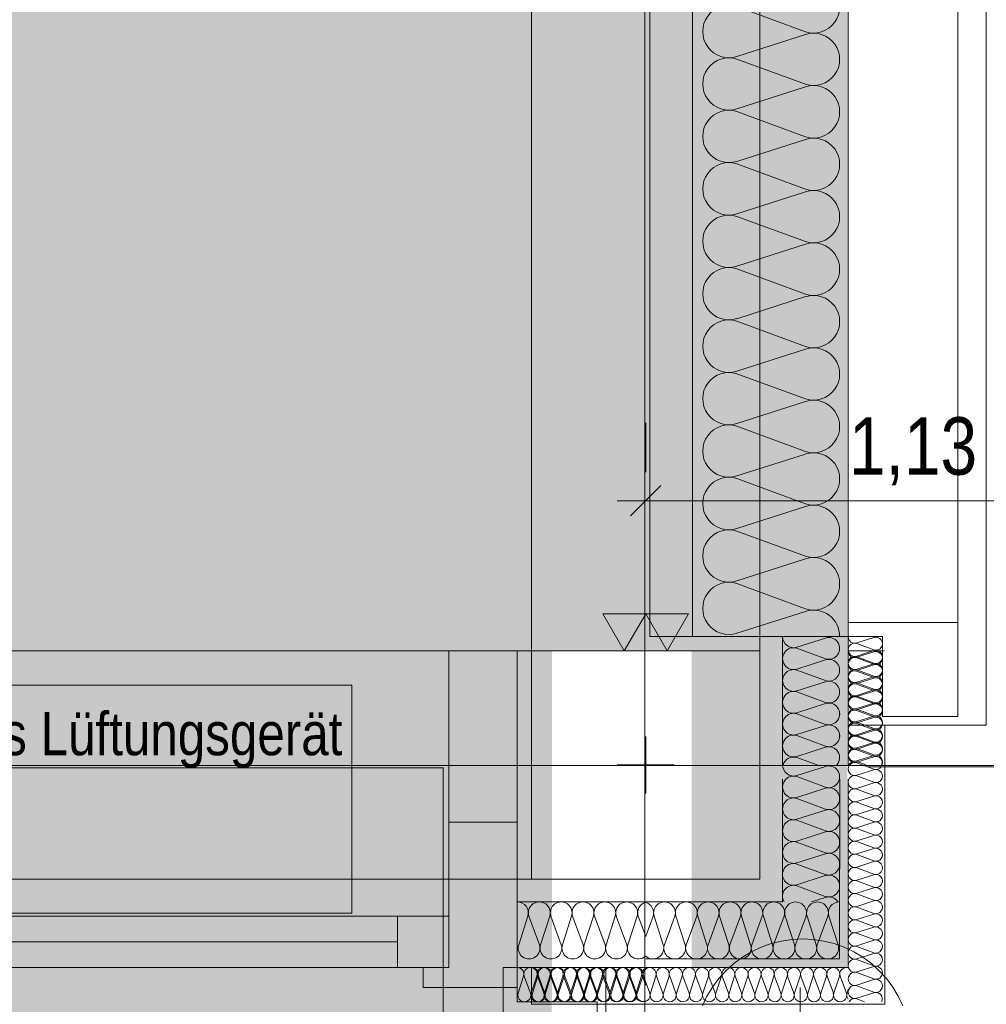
# Model space of a CAD drawing. Extents: x -620 to 300, y 62 to 1112.
# Tile 5 of 88: x -478 to -444, y 376 to 411. Entities that reach past the tile are written whole.
import ezdxf
from ezdxf.lldxf.tags import DXFTag

# ---------------------------------------------------------------- set-up
doc = ezdxf.new("R2010")
doc.units = 0
doc.layers.get('0').update_dxf_attribs({"lineweight": 13})
for name, color, linetype, lineweight, true_color in [('30 -33 Aussenwände- 3 Aussenstützen', 7, 'Continuous', 50, 0x0000dd), ('30 -33 Aussenwände- 7 Fassade_ Elemente', 7, 'Continuous', 9, 0x00aacc), ('30 -35 Decken- 1 Konstruktion-Träger- Stahlbeton', 7, 'grob-A06G9RP38I', 13, 0x33aa00), ('70 -72 Beschriftung- 1 Beschriftung allgemein', 7, 'Continuous', 9, 0xff6633), ('70 -72 Beschriftung- 2 Beschriftung Bauteile', 7, 'Continuous', 9, 0x9999ff), ('70 -76 Bemaßung- 2 Allgemein', 9, 'Continuous', 5, 0x808080), ('iwb_Layout BA_Markierung', 7, 'Continuous', 9, 0xbadcdc), ('iwb_Schraffur_F90_feuerbestaendig', 1, 'Continuous', 13, 0xff0000), ('iwb_Schraffur_Unterzug', 7, 'Continuous', 5, 0xffffcc)]:
    doc.layers.add(name, color=color, linetype=linetype, lineweight=lineweight, true_color=true_color)
doc.layers.add('60- 61 allgemeine Ausstattung- 4 Terrassen', color=7, linetype='Continuous', lineweight=9)
doc.layers.add('70 -71 Achsen- 1 Gebäudeachsen', color=7, linetype='STRICHPUNKT2-A06G9RP48I', lineweight=18)
doc.styles.get("Standard").update_dxf_attribs({"font": 'ARIALN.TTF'})
tags = doc.linetypes.add('grob-A06G9RP38I', pattern=[14, 3, -8, 3]).pattern_tags.tags
tags[8:9] = [DXFTag(74, 4), DXFTag(75, 0), DXFTag(340, '0'), DXFTag(46, 0.0), DXFTag(50, 0.0), DXFTag(44, 0.0), DXFTag(45, 0.0)]
tags[6:7] = [DXFTag(74, 4), DXFTag(75, 0), DXFTag(340, '0'), DXFTag(46, 0.0), DXFTag(50, 0.0), DXFTag(44, 0.0), DXFTag(45, 0.0)]
tags[4:5] = [DXFTag(74, 4), DXFTag(75, 0), DXFTag(340, '0'), DXFTag(46, 0.0), DXFTag(50, 0.0), DXFTag(44, 0.0), DXFTag(45, 0.0)]
tags = doc.linetypes.add('STRICHPUNKT2-A06G9RP48I', pattern=[12.7, 6.35, -3.175, 0, -3.175]).pattern_tags.tags
tags[10:11] = [DXFTag(74, 4), DXFTag(75, 0), DXFTag(340, '0'), DXFTag(46, 0.0), DXFTag(50, 0.0), DXFTag(44, 0.0), DXFTag(45, 0.0)]
tags[8:9] = [DXFTag(74, 4), DXFTag(75, 0), DXFTag(340, '0'), DXFTag(46, 0.0), DXFTag(50, 0.0), DXFTag(44, 0.0), DXFTag(45, 0.0)]
tags[6:7] = [DXFTag(74, 4), DXFTag(75, 0), DXFTag(340, '0'), DXFTag(46, 0.0), DXFTag(50, 0.0), DXFTag(44, 0.0), DXFTag(45, 0.0)]
tags[4:5] = [DXFTag(74, 4), DXFTag(75, 0), DXFTag(340, '0'), DXFTag(46, 0.0), DXFTag(50, 0.0), DXFTag(44, 0.0), DXFTag(45, 0.0)]

# ---------------------------------------------------------------- blocks, each defined once
blk = doc.blocks.new('Polygon-A06G9ROV8I')
at = {"color": 0, "linetype": 'ByBlock', "lineweight": -2, "ltscale": 0.13}
blk.add_solid([(-459.485, 86.607), (-538.631, 86.396), (-459.318, 1083.814), (-538.631, 1083.814)], dxfattribs=at)
blk = doc.blocks.new('Referenz-A06G9RP68I')
at = {"layer": '30 -33 Aussenwände- 3 Aussenstützen', "color": 0, "linetype": 'Continuous', "lineweight": -2, "ltscale": 0.13}
for p, q in [((-452.147, 388.634), (-460.147, 388.634)), ((-460.147, 388.634), (-460.147, 380.634)), ((-452.147, 380.634), (-452.147, 388.634)), ((-460.147, 380.634), (-452.147, 380.634))]:
    blk.add_line(p, q, dxfattribs=at)
at = {"layer": '30 -33 Aussenwände- 3 Aussenstützen', "color": 0, "lineweight": -2}
for p, q in [((-456.147, 385.634), (-456.147, 383.634)), ((-457.147, 384.634), (-455.147, 384.634))]:
    blk.add_line(p, q, dxfattribs=at)
at = {"layer": '30 -33 Aussenwände- 7 Fassade_ Elemente', "color": 0, "linetype": 'Continuous', "lineweight": -2, "ltscale": 0.13}
for p, q in [((-449.047, 549.634), (-449.047, 384.634)), ((-444.207, 386.034), (-444.207, 548.234)), ((-456.007, 545.134), (-456.007, 389.134)), ((-454.507, 389.134), (-454.507, 545.134)), ((-449.047, 389.634), (-449.047, 544.634)), ((-445.207, 544.634), (-445.207, 389.634)), ((-452.947, 411.222), (-450.547, 410.335)), ((-450.547, 410.245), (-452.947, 409.474)), ((-452.947, 409.384), (-450.547, 408.497)), ((-450.547, 408.407), (-452.947, 407.635)), ((-452.947, 407.545), (-450.547, 406.658)), ((-450.547, 406.568), (-452.947, 405.797)), ((-452.947, 405.707), (-450.547, 404.82)), ((-450.547, 404.73), (-452.947, 403.958)), ((-452.947, 403.868), (-450.547, 402.981)), ((-450.547, 402.891), (-452.947, 402.12)), ((-452.947, 402.03), (-450.547, 401.143)), ((-450.547, 401.053), (-452.947, 400.281)), ((-452.947, 400.191), (-450.547, 399.304)), ((-450.547, 399.214), (-452.947, 398.443)), ((-452.947, 398.353), (-450.547, 397.466)), ((-450.547, 397.376), (-452.947, 396.604)), ((-452.947, 396.514), (-450.547, 395.627)), ((-450.547, 395.537), (-452.947, 394.766)), ((-452.947, 394.676), (-450.547, 393.788)), ((-450.547, 393.698), (-452.947, 392.927)), ((-452.947, 392.837), (-450.547, 391.95)), ((-450.547, 391.86), (-452.947, 391.089)), ((-452.947, 390.999), (-450.547, 390.111)), ((-450.547, 390.021), (-452.947, 389.25)), ((-445.207, 389.634), (-449.047, 389.634)), ((-449.047, 389.634), (-449.047, 389.134)), ((-445.207, 386.334), (-445.207, 389.634)), ((-456.007, 389.134), (-449.047, 389.134)), ((-451.347, 389.134), (-454.507, 389.134)), ((-449.047, 389.134), (-451.347, 389.134)), ((-451.347, 384.634), (-451.347, 389.134)), ((-450.847, 388.765), (-449.847, 389.086)), ((-449.047, 389.134), (-449.047, 386.034)), ((-449.047, 384.634), (-449.047, 389.134)), ((-449.047, 389.134), (-447.847, 389.134)), ((-448.747, 388.913), (-448.147, 389.105)), ((-447.847, 389.134), (-447.847, 386.334)), ((-449.847, 388.358), (-450.847, 388.727)), ((-448.147, 388.668), (-448.747, 388.89)), ((-539.606, 388.634), (-460.647, 388.634)), ((-463.047, 388.634), (-460.647, 388.634)), ((-463.047, 382.634), (-463.047, 388.634)), ((-460.647, 388.634), (-460.647, 377.534)), ((-460.647, 388.634), (-460.647, 382.634)), ((-449.05, 388.631), (-447.77, 388.631)), ((-448.75, 388.409), (-448.15, 388.602)), ((-448.15, 388.165), (-448.75, 388.387)), ((-448.747, 388.453), (-448.147, 388.645)), ((-448.147, 388.208), (-448.747, 388.43)), ((-450.847, 387.999), (-449.847, 388.32)), ((-448.75, 387.95), (-448.15, 388.143)), ((-448.748, 387.993), (-448.147, 388.186)), ((-449.847, 387.592), (-450.847, 387.961)), ((-448.15, 387.705), (-448.75, 387.927)), ((-448.75, 387.49), (-448.15, 387.683)), ((-448.148, 387.748), (-448.748, 387.971)), ((-448.748, 387.534), (-448.148, 387.726)), ((-450.847, 387.233), (-449.847, 387.554)), ((-448.15, 387.246), (-448.75, 387.468)), ((-448.148, 387.289), (-448.748, 387.511)), ((-449.847, 386.825), (-450.847, 387.195)), ((-448.75, 387.03), (-448.15, 387.223)), ((-448.15, 386.786), (-448.75, 387.008)), ((-448.748, 387.074), (-448.148, 387.266)), ((-448.148, 386.829), (-448.748, 387.051)), ((-450.847, 386.467), (-449.847, 386.788)), ((-448.75, 386.571), (-448.15, 386.764)), ((-448.749, 386.614), (-448.149, 386.807)), ((-449.847, 386.059), (-450.847, 386.429)), ((-448.15, 386.326), (-448.75, 386.548)), ((-448.75, 386.111), (-448.15, 386.304)), ((-448.149, 386.37), (-448.749, 386.592)), ((-448.749, 386.155), (-448.149, 386.347)), ((-447.847, 386.334), (-445.207, 386.334)), ((-450.847, 385.701), (-449.847, 386.022)), ((-449.047, 386.034), (-444.207, 386.034)), ((-448.15, 385.867), (-448.75, 386.089)), ((-448.149, 385.91), (-448.749, 386.132)), ((-447.767, 386.034), (-447.767, 376.254)), ((-456.147, 383.634), (-456.147, 385.634)), ((-449.847, 385.293), (-450.847, 385.663)), ((-448.75, 385.652), (-448.15, 385.844)), ((-448.15, 385.407), (-448.75, 385.629)), ((-448.749, 385.695), (-448.149, 385.887)), ((-448.15, 385.45), (-448.749, 385.673)), ((-450.847, 384.934), (-449.847, 385.256)), ((-448.75, 385.235), (-448.15, 385.428)), ((-448.75, 385.192), (-448.15, 385.385)), ((-450.847, 384.897), (-450.137, 384.634)), ((-448.15, 384.991), (-448.75, 385.213)), ((-448.15, 384.948), (-448.75, 385.169)), ((-448.75, 384.776), (-448.15, 384.968)), ((-448.75, 384.732), (-448.15, 384.925)), ((-455.147, 384.634), (-457.147, 384.634)), ((-450.847, 384.265), (-449.847, 384.586)), ((-448.75, 384.753), (-448.428, 384.634)), ((-448.15, 384.488), (-448.75, 384.71)), ((-449.847, 383.857), (-450.847, 384.228)), ((-448.75, 384.273), (-448.15, 384.465)), ((-448.15, 384.028), (-448.75, 384.25)), ((-451.347, 384.134), (-451.35, 379.834)), ((-449.347, 384.133), (-449.352, 377.834)), ((-449.047, 384.133), (-449.052, 377.534)), ((-448.75, 383.813), (-448.15, 384.006)), ((-450.848, 383.499), (-449.847, 383.82)), ((-448.15, 383.569), (-448.75, 383.79)), ((-448.75, 383.353), (-448.15, 383.546)), ((-449.848, 383.091), (-450.848, 383.462)), ((-448.15, 383.109), (-448.75, 383.331)), ((-450.848, 382.733), (-449.848, 383.054)), ((-448.75, 382.894), (-448.15, 383.087)), ((-448.15, 382.649), (-448.75, 382.871)), ((-463.047, 382.634), (-460.647, 382.634)), ((-463.047, 382.634), (-460.647, 382.634)), ((-463.047, 377.534), (-463.047, 382.634)), ((-463.047, 377.534), (-463.047, 382.634)), ((-460.647, 382.634), (-460.647, 376.834)), ((-460.647, 382.634), (-460.647, 376.834)), ((-449.848, 382.325), (-450.848, 382.696)), ((-448.75, 382.434), (-448.15, 382.627)), ((-450.849, 381.967), (-449.848, 382.288)), ((-448.15, 382.19), (-448.75, 382.412)), ((-448.75, 381.974), (-448.15, 382.167)), ((-449.849, 381.559), (-450.849, 381.929)), ((-448.15, 381.73), (-448.75, 381.952)), ((-450.849, 381.201), (-449.849, 381.522)), ((-448.75, 381.515), (-448.15, 381.708)), ((-448.15, 381.271), (-448.75, 381.492)), ((-449.85, 380.793), (-450.849, 381.163)), ((-448.75, 381.055), (-448.15, 381.248)), ((-450.85, 380.435), (-449.85, 380.755)), ((-448.15, 380.811), (-448.75, 381.033)), ((-448.75, 380.596), (-448.15, 380.788)), ((-449.85, 380.027), (-450.85, 380.397)), ((-448.15, 380.351), (-448.75, 380.573)), ((-448.75, 380.136), (-448.15, 380.329)), ((-448.15, 379.892), (-448.75, 380.113)), ((-460.647, 379.834), (-456.147, 379.834)), ((-460.647, 377.534), (-460.647, 379.834)), ((-451.35, 379.834), (-456.147, 379.834)), ((-450.336, 379.834), (-449.85, 379.989)), ((-448.75, 379.676), (-448.15, 379.869)), ((-448.15, 379.432), (-448.75, 379.654)), ((-448.75, 379.217), (-448.15, 379.41)), ((-487.447, 379.334), (-463.047, 379.334)), ((-464.847, 379.334), (-463.047, 379.334)), ((-464.847, 377.534), (-464.847, 379.334)), ((-463.047, 379.334), (-463.047, 377.534)), ((-463.047, 379.334), (-463.047, 377.534)), ((-460.277, 379.334), (-460.599, 378.334)), ((-459.87, 378.334), (-460.24, 379.334)), ((-459.511, 379.334), (-459.833, 378.334)), ((-459.104, 378.334), (-459.474, 379.334)), ((-458.745, 379.334), (-459.067, 378.334)), ((-458.338, 378.334), (-458.708, 379.334)), ((-457.979, 379.334), (-458.301, 378.334)), ((-457.572, 378.334), (-457.942, 379.334)), ((-457.213, 379.334), (-457.535, 378.334)), ((-456.806, 378.334), (-457.176, 379.334)), ((-456.447, 379.334), (-456.769, 378.334)), ((-456.41, 379.334), (-456.147, 378.624)), ((-455.89, 379.334), (-456.147, 378.639)), ((-455.852, 379.334), (-455.531, 378.334)), ((-455.493, 378.334), (-455.124, 379.334)), ((-455.086, 379.334), (-454.765, 378.334)), ((-454.727, 378.334), (-454.358, 379.334)), ((-454.32, 379.334), (-453.999, 378.334)), ((-453.961, 378.334), (-453.592, 379.334)), ((-453.554, 379.334), (-453.233, 378.334)), ((-453.195, 378.334), (-452.826, 379.334)), ((-452.788, 379.334), (-452.467, 378.334)), ((-452.429, 378.334), (-452.06, 379.334)), ((-452.022, 379.334), (-451.701, 378.334)), ((-451.663, 378.334), (-451.294, 379.334)), ((-451.256, 379.334), (-450.935, 378.334)), ((-450.897, 378.334), (-450.527, 379.334)), ((-450.49, 379.334), (-450.169, 378.334)), ((-450.131, 378.334), (-449.761, 379.334)), ((-449.724, 379.334), (-449.403, 378.334)), ((-448.15, 378.972), (-448.75, 379.194)), ((-448.75, 378.757), (-448.15, 378.95)), ((-448.15, 378.513), (-448.75, 378.735)), ((-485.847, 378.434), (-464.847, 378.434)), ((-448.75, 378.297), (-448.15, 378.49)), ((-448.15, 378.053), (-448.75, 378.275)), ((-448.75, 377.838), (-448.15, 378.031)), ((-449.352, 377.834), (-456.147, 377.834)), ((-448.15, 377.593), (-448.75, 377.815)), ((-463.047, 377.534), (-487.447, 377.534)), ((-463.047, 377.534), (-464.847, 377.534)), ((-463.947, 377.534), (-463.047, 377.534)), ((-463.947, 376.834), (-463.947, 377.534)), ((-463.947, 377.534), (-463.047, 377.534)), ((-463.947, 376.834), (-463.947, 377.534)), ((-461.147, 373.694), (-461.147, 377.534)), ((-461.147, 377.534), (-460.647, 377.534)), ((-460.647, 377.534), (-457.547, 377.534)), ((-460.647, 377.534), (-460.647, 376.334)), ((-456.147, 377.534), (-460.647, 377.534)), ((-460.147, 376.254), (-460.147, 377.534)), ((-460.147, 376.254), (-460.147, 377.534)), ((-457.547, 377.534), (-457.547, 372.694)), ((-449.052, 377.534), (-456.147, 377.534)), ((-448.75, 377.378), (-448.15, 377.571)), ((-448.15, 377.134), (-448.75, 377.356)), ((-460.425, 377.234), (-460.618, 376.634)), ((-460.18, 376.634), (-460.403, 377.234)), ((-459.966, 377.235), (-460.158, 376.634)), ((-459.925, 377.234), (-460.118, 376.634)), ((-459.721, 376.635), (-459.943, 377.235)), ((-459.681, 376.634), (-459.903, 377.234)), ((-459.506, 377.235), (-459.698, 376.635)), ((-459.466, 377.234), (-459.658, 376.634)), ((-459.261, 376.635), (-459.483, 377.235)), ((-459.221, 376.634), (-459.443, 377.234)), ((-459.046, 377.235), (-459.239, 376.635)), ((-459.006, 377.234), (-459.199, 376.634)), ((-458.802, 376.635), (-459.024, 377.235)), ((-458.762, 376.634), (-458.984, 377.234)), ((-458.587, 377.236), (-458.779, 376.635)), ((-458.546, 377.234), (-458.739, 376.634)), ((-458.342, 376.636), (-458.564, 377.236)), ((-458.302, 376.634), (-458.524, 377.234)), ((-458.127, 377.236), (-458.319, 376.636)), ((-458.087, 377.234), (-458.28, 376.634)), ((-457.882, 376.636), (-458.105, 377.236)), ((-457.842, 376.634), (-458.064, 377.234)), ((-457.667, 377.236), (-457.86, 376.636)), ((-457.627, 377.234), (-457.82, 376.634)), ((-457.423, 376.637), (-457.645, 377.236)), ((-457.383, 376.634), (-457.605, 377.234)), ((-457.208, 377.237), (-457.4, 376.637)), ((-457.167, 377.234), (-457.36, 376.634)), ((-456.963, 376.637), (-457.185, 377.237)), ((-456.923, 376.634), (-457.145, 377.234)), ((-456.748, 377.237), (-456.941, 376.637)), ((-456.708, 377.234), (-456.901, 376.634)), ((-456.503, 376.637), (-456.726, 377.237)), ((-456.464, 376.634), (-456.685, 377.234)), ((-456.289, 377.237), (-456.481, 376.637)), ((-456.248, 377.234), (-456.441, 376.634)), ((-456.266, 377.237), (-456.147, 376.915)), ((-456.004, 376.634), (-456.226, 377.234)), ((-455.789, 377.234), (-455.981, 376.634)), ((-455.544, 376.634), (-455.766, 377.234)), ((-455.329, 377.234), (-455.522, 376.634)), ((-455.085, 376.634), (-455.306, 377.234)), ((-454.869, 377.234), (-455.062, 376.634)), ((-454.625, 376.634), (-454.847, 377.234)), ((-454.41, 377.234), (-454.603, 376.634)), ((-454.165, 376.634), (-454.387, 377.234)), ((-453.95, 377.234), (-454.143, 376.634)), ((-453.706, 376.634), (-453.928, 377.234)), ((-453.49, 377.234), (-453.683, 376.634)), ((-453.246, 376.634), (-453.468, 377.234)), ((-453.031, 377.234), (-453.224, 376.634)), ((-452.786, 376.634), (-453.008, 377.234)), ((-452.571, 377.234), (-452.764, 376.634)), ((-452.327, 376.634), (-452.549, 377.234)), ((-452.112, 377.234), (-452.304, 376.634)), ((-451.867, 376.634), (-452.089, 377.234)), ((-451.652, 377.234), (-451.845, 376.634)), ((-451.408, 376.634), (-451.629, 377.234)), ((-451.192, 377.234), (-451.385, 376.634)), ((-450.948, 376.634), (-451.17, 377.234)), ((-450.733, 377.234), (-450.925, 376.634)), ((-450.488, 376.634), (-450.71, 377.234)), ((-450.273, 377.234), (-450.466, 376.634)), ((-450.029, 376.634), (-450.25, 377.234)), ((-449.813, 377.234), (-450.006, 376.634)), ((-449.569, 376.634), (-449.791, 377.234)), ((-449.354, 377.234), (-449.547, 376.634)), ((-449.109, 376.634), (-449.331, 377.234)), ((-448.75, 376.919), (-448.15, 377.111)), ((-460.647, 376.834), (-463.947, 376.834)), ((-460.647, 376.834), (-463.947, 376.834)), ((-449.047, 376.758), (-449.087, 376.634)), ((-448.15, 376.674), (-448.75, 376.896)), ((-448.75, 376.459), (-448.15, 376.652)), ((-460.647, 376.334), (-457.847, 376.334)), ((-447.767, 376.254), (-460.147, 376.254)), ((-457.847, 376.334), (-457.847, 373.694)), ((-448.75, 376.436), (-448.474, 376.334))]:
    blk.add_line(p, q, dxfattribs=at)
at = {"layer": '30 -33 Aussenwände- 7 Fassade_ Elemente', "color": 0, "linetype": 'grob-A06G9RP38I', "lineweight": -2, "ltscale": 0.13}
for p, q in [((-508.447, 387.434), (-466.447, 387.434)), ((-466.447, 387.434), (-466.447, 379.434)), ((-466.447, 379.434), (-508.447, 379.434))]:
    blk.add_line(p, q, dxfattribs=at)
at = {"layer": '30 -33 Aussenwände- 7 Fassade_ Elemente', "color": 0, "lineweight": -2}
for p, q in [((-463.247, 384.534), (-487.447, 384.534)), ((-463.247, 379.334), (-463.247, 384.534)), ((-485.847, 379.334), (-464.847, 379.334)), ((-464.847, 379.334), (-464.847, 377.534)), ((-464.847, 379.334), (-463.247, 379.334)), ((-463.247, 379.334), (-463.247, 377.534)), ((-485.847, 378.434), (-464.847, 378.434)), ((-464.847, 377.534), (-485.847, 377.534)), ((-463.247, 377.534), (-464.847, 377.534)), ((-463.247, 377.534), (-463.247, 375.534))]:
    blk.add_line(p, q, dxfattribs=at)
at = {"layer": '30 -33 Aussenwände- 7 Fassade_ Elemente', "color": 0, "linetype": 'Continuous', "lineweight": -2, "ltscale": 0.13}
for centre, major_axis, end_param in [((-450.266, 411.209), (-0.282, -0.874), 3.764652), ((-453.229, 410.348), (0.282, 0.874), 3.765224), ((-450.266, 409.371), (-0.282, -0.874), 3.764652), ((-453.229, 408.51), (0.282, 0.874), 3.765224), ((-450.266, 407.532), (-0.282, -0.874), 3.764652), ((-453.229, 406.671), (0.282, 0.874), 3.765224), ((-450.266, 405.694), (-0.282, -0.874), 3.764652), ((-453.229, 404.833), (0.282, 0.874), 3.765224), ((-450.266, 403.855), (-0.282, -0.874), 3.764652), ((-453.229, 402.994), (0.282, 0.874), 3.765224), ((-450.266, 402.017), (-0.282, -0.874), 3.764652), ((-453.229, 401.156), (0.282, 0.874), 3.765224), ((-450.266, 400.178), (-0.282, -0.874), 3.764652), ((-453.229, 399.317), (0.282, 0.874), 3.765224), ((-450.266, 398.34), (-0.282, -0.874), 3.764652), ((-453.229, 397.478), (0.282, 0.874), 3.765224), ((-450.266, 396.501), (-0.282, -0.874), 3.764652), ((-453.229, 395.64), (0.282, 0.874), 3.765224), ((-450.266, 394.663), (-0.282, -0.874), 3.764652), ((-453.229, 393.801), (0.282, 0.874), 3.765224), ((-450.266, 392.824), (-0.282, -0.874), 3.764652), ((-453.229, 391.963), (0.282, 0.874), 3.765224), ((-450.266, 390.986), (-0.282, -0.874), 3.764652), ((-453.229, 390.124), (0.282, 0.874), 3.765224), ((-450.266, 389.147), (0.918, -0.013), 1.896254), ((-450.964, 389.129), (-0.383, 0.005), 1.896254), ((-449.73, 388.722), (-0.117, -0.364), 3.765224), ((-448.817, 389.131), (-0.23, 0.003), 1.896254), ((-448.076, 388.886), (-0.071, -0.219), 3.765224), ((-450.964, 388.363), (0.117, 0.364), 3.764652), ((-448.817, 388.672), (0.071, 0.219), 3.764652), ((-449.73, 387.956), (-0.117, -0.364), 3.765224), ((-448.821, 388.168), (0.07, 0.219), 3.764652), ((-448.818, 388.212), (0.071, 0.219), 3.764652), ((-448.821, 388.628), (-0.23, 0.003), 1.896254), ((-448.08, 388.384), (-0.07, -0.219), 3.765224), ((-448.077, 388.427), (-0.071, -0.219), 3.765224), ((-450.964, 387.597), (0.117, 0.364), 3.764652), ((-448.818, 387.752), (0.071, 0.219), 3.764652), ((-448.08, 387.924), (-0.07, -0.219), 3.765224), ((-448.077, 387.967), (-0.071, -0.219), 3.765224), ((-448.821, 387.709), (0.07, 0.219), 3.764652), ((-448.08, 387.464), (-0.07, -0.219), 3.765224), ((-448.078, 387.507), (-0.071, -0.219), 3.765224), ((-449.73, 387.19), (-0.117, -0.364), 3.765224), ((-448.821, 387.249), (0.07, 0.219), 3.764652), ((-448.819, 387.293), (0.071, 0.219), 3.764652), ((-450.964, 386.831), (0.117, 0.364), 3.764652), ((-450.964, 386.831), (-0.31, 0.225), 1.254884), ((-450.964, 386.831), (0.117, 0.364), 1.254884), ((-448.821, 386.789), (0.07, 0.219), 3.764652), ((-448.819, 386.833), (0.071, 0.219), 3.764652), ((-448.08, 387.005), (-0.07, -0.219), 3.765224), ((-448.078, 387.048), (-0.071, -0.219), 3.765224), ((-449.73, 386.424), (-0.117, -0.364), 3.765224), ((-449.73, 386.424), (0.31, 0.225), 1.255075), ((-449.73, 386.424), (0.31, -0.225), 1.255075), ((-448.819, 386.373), (0.071, 0.219), 3.764652), ((-448.08, 386.545), (-0.07, -0.219), 3.765224), ((-448.078, 386.588), (-0.071, -0.219), 3.765224), ((-450.964, 386.065), (0.117, 0.364), 3.764652), ((-450.964, 386.065), (-0.31, 0.225), 1.254884), ((-450.964, 386.831), (-0.31, -0.225), 1.254884), ((-450.964, 386.065), (0.117, 0.364), 1.254884), ((-448.821, 386.33), (0.07, 0.219), 3.764652), ((-448.08, 386.085), (-0.07, -0.219), 3.765224), ((-448.079, 386.128), (-0.071, -0.219), 3.765224), ((-449.73, 386.424), (-0.117, -0.364), 1.255075), ((-449.73, 385.658), (0.31, 0.225), 1.255075), ((-449.73, 385.658), (-0.117, -0.364), 3.765224), ((-448.821, 385.87), (0.07, 0.219), 3.764652), ((-448.82, 385.914), (0.071, 0.219), 3.764652), ((-448.82, 385.914), (-0.186, 0.135), 1.254884), ((-448.82, 385.914), (0.071, 0.219), 1.254884), ((-448.079, 385.669), (-0.071, -0.219), 3.765224), ((-448.079, 385.669), (0.186, 0.135), 1.255075), ((-450.964, 386.065), (-0.31, -0.225), 1.254884), ((-450.964, 385.299), (0.117, 0.364), 1.254884), ((-449.73, 385.658), (0.31, -0.225), 1.255075), ((-448.821, 385.41), (0.07, 0.219), 3.764652), ((-448.82, 385.454), (0.071, 0.219), 3.764652), ((-448.82, 385.454), (-0.186, 0.135), 1.254884), ((-448.82, 385.914), (-0.186, -0.135), 1.254884), ((-448.82, 385.454), (0.071, 0.219), 1.254884), ((-448.08, 385.626), (-0.07, -0.219), 3.765224), ((-448.079, 385.669), (0.186, -0.135), 1.255075), ((-450.964, 385.299), (-0.31, 0.225), 1.254884), ((-449.73, 385.658), (-0.117, -0.364), 1.255075), ((-449.73, 384.892), (0.283, -0.257), 2.619647), ((-448.82, 385.454), (-0.186, -0.135), 1.254884), ((-448.82, 384.994), (0.071, 0.219), 1.254884), ((-448.079, 385.669), (-0.071, -0.219), 1.255075), ((-448.079, 385.209), (-0.071, -0.219), 3.765224), ((-448.079, 385.209), (0.186, 0.135), 1.255075), ((-448.08, 385.166), (-0.07, -0.219), 3.765224), ((-448.079, 385.209), (0.186, -0.135), 1.255075), ((-450.964, 384.533), (0.117, 0.364), 1.613483), ((-450.964, 385.299), (-0.31, -0.225), 1.254884), ((-448.821, 384.951), (0.07, 0.219), 3.764652), ((-448.82, 384.994), (-0.186, 0.135), 1.254884), ((-448.079, 385.209), (-0.071, -0.219), 1.255075), ((-448.08, 384.75), (0.198, -0.116), 2.411197), ((-448.08, 384.707), (-0.07, -0.219), 3.765224), ((-450.964, 384.63), (-0.383, 0.006), 1.896254), ((-449.73, 384.221), (-0.118, -0.364), 3.765224), ((-448.821, 384.491), (0.07, 0.219), 3.764652), ((-448.821, 384.535), (0.071, 0.219), 1.434048), ((-448.82, 384.994), (-0.186, -0.135), 1.254884), ((-450.965, 383.863), (0.118, 0.364), 3.764652), ((-448.821, 384.032), (0.07, 0.219), 3.764652), ((-448.08, 384.247), (-0.07, -0.219), 3.765224), ((-449.73, 383.455), (-0.118, -0.364), 3.765224), ((-448.08, 383.787), (-0.07, -0.219), 3.765224), ((-450.965, 383.097), (0.118, 0.364), 3.764652), ((-448.821, 383.572), (0.07, 0.219), 3.764652), ((-448.08, 383.328), (-0.07, -0.219), 3.765224), ((-448.821, 383.112), (0.07, 0.219), 3.764652), ((-449.731, 382.689), (-0.118, -0.364), 3.765224), ((-448.821, 382.653), (0.07, 0.219), 3.764652), ((-448.08, 382.868), (-0.07, -0.219), 3.765224), ((-450.966, 382.331), (0.118, 0.364), 3.764652), ((-450.966, 382.331), (-0.31, 0.225), 1.254884), ((-450.966, 382.331), (0.118, 0.364), 1.254884), ((-448.08, 382.408), (-0.07, -0.219), 3.765224), ((-449.731, 381.923), (-0.118, -0.364), 3.765224), ((-449.731, 381.923), (0.31, 0.224), 1.255075), ((-449.731, 381.923), (0.31, -0.225), 1.255075), ((-448.821, 382.193), (0.07, 0.219), 3.764652), ((-448.08, 381.949), (-0.07, -0.219), 3.765224), ((-450.966, 381.565), (0.118, 0.364), 3.764652), ((-450.966, 381.565), (-0.31, 0.225), 1.254884), ((-450.966, 382.331), (-0.31, -0.224), 1.254884), ((-450.966, 381.565), (0.118, 0.364), 1.254884), ((-448.821, 381.733), (0.07, 0.219), 3.764652), ((-449.732, 381.157), (-0.118, -0.364), 3.765224), ((-449.731, 381.923), (-0.118, -0.364), 1.255075), ((-449.732, 381.157), (0.31, 0.224), 1.255075), ((-448.821, 381.274), (0.07, 0.219), 3.764652), ((-448.08, 381.489), (-0.07, -0.219), 3.765224), ((-450.967, 380.799), (0.118, 0.364), 1.254884), ((-450.966, 381.565), (-0.31, -0.224), 1.254884), ((-449.732, 381.157), (0.31, -0.225), 1.255075), ((-448.08, 381.029), (-0.07, -0.219), 3.765224), ((-450.967, 380.799), (-0.31, 0.225), 1.254884), ((-449.732, 381.157), (-0.118, -0.364), 1.255075), ((-449.732, 380.391), (0.31, 0.224), 1.255075), ((-448.821, 380.814), (0.07, 0.219), 3.764652), ((-448.08, 380.57), (-0.07, -0.219), 3.765224), ((-450.967, 380.033), (0.118, 0.364), 2.429518), ((-450.967, 380.799), (-0.31, -0.224), 1.254884), ((-449.732, 380.391), (0.31, -0.225), 1.255075), ((-448.821, 380.355), (0.07, 0.219), 3.764652), ((-449.732, 380.391), (-0.118, -0.364), 1.255075), ((-448.821, 379.895), (0.07, 0.219), 3.764652), ((-448.08, 380.11), (-0.07, -0.219), 3.765224), ((-460.642, 379.452), (0.364, -0.117), 1.896254), ((-459.876, 379.452), (0.364, -0.117), 3.764652), ((-459.11, 379.452), (0.364, -0.117), 3.764652), ((-458.344, 379.452), (0.364, -0.117), 3.764652), ((-458.344, 379.452), (-0.225, 0.31), 1.254884), ((-458.344, 379.452), (0.225, 0.31), 1.254884), ((-458.344, 379.452), (0.364, -0.117), 1.254884), ((-457.577, 379.452), (0.364, -0.117), 3.764652), ((-457.577, 379.452), (-0.225, 0.31), 1.254884), ((-457.577, 379.452), (0.225, 0.31), 1.254884), ((-457.577, 379.452), (0.364, -0.117), 1.254884), ((-456.811, 379.452), (-0.225, 0.31), 1.254884), ((-456.811, 379.452), (0.225, 0.31), 1.254884), ((-456.811, 379.452), (0.364, -0.117), 1.254884), ((-456.045, 379.452), (-0.102, 0.369), 1.613483), ((-456.254, 379.452), (0.364, -0.117), 1.598679), ((-455.488, 379.452), (-0.225, 0.31), 1.254884), ((-455.488, 379.452), (0.225, 0.31), 1.254884), ((-455.488, 379.452), (0.364, -0.117), 1.254884), ((-454.722, 379.452), (0.364, -0.117), 3.764652), ((-454.722, 379.452), (-0.225, 0.31), 1.254884), ((-454.722, 379.452), (0.225, 0.31), 1.254884), ((-454.722, 379.452), (0.364, -0.117), 1.254884), ((-453.956, 379.452), (0.364, -0.117), 3.764652), ((-453.956, 379.452), (-0.225, 0.31), 1.254884), ((-453.956, 379.452), (0.225, 0.31), 1.254884), ((-453.956, 379.452), (0.364, -0.117), 1.254884), ((-453.19, 379.452), (0.364, -0.117), 3.764652), ((-452.424, 379.452), (0.364, -0.117), 3.764652), ((-451.658, 379.452), (0.364, -0.117), 3.764652), ((-450.892, 379.452), (0.364, -0.117), 3.764652), ((-450.126, 379.452), (0.364, -0.117), 3.764652), ((-449.733, 379.625), (0.321, 0.208), 1.307885), ((-449.36, 379.452), (0.005, 0.383), 1.896254), ((-448.08, 379.651), (-0.07, -0.219), 3.765224), ((-448.821, 379.435), (0.07, 0.219), 3.764652), ((-448.08, 379.191), (-0.07, -0.219), 3.765224), ((-448.821, 378.976), (0.07, 0.219), 3.764652), ((-448.821, 378.516), (0.07, 0.219), 3.764652), ((-448.08, 378.731), (-0.07, -0.219), 3.765224), ((-460.235, 378.217), (-0.364, 0.117), 3.765224), ((-459.468, 378.217), (-0.364, 0.117), 3.765224), ((-458.702, 378.217), (-0.364, 0.117), 3.765224), ((-457.936, 378.217), (-0.364, 0.117), 3.765224), ((-457.936, 378.217), (-0.364, 0.117), 1.255075), ((-457.936, 378.217), (0.225, -0.31), 1.255075), ((-457.17, 378.217), (-0.364, 0.117), 1.255075), ((-457.17, 378.217), (-0.364, 0.117), 3.765224), ((-457.17, 378.217), (0.225, -0.31), 1.255075), ((-456.404, 378.217), (-0.364, 0.117), 2.619647), ((-455.895, 378.217), (-0.252, -0.288), 2.600578), ((-455.129, 378.217), (-0.364, 0.117), 3.765224), ((-455.129, 378.217), (-0.364, 0.117), 1.255075), ((-455.129, 378.217), (0.225, -0.31), 1.255075), ((-454.363, 378.217), (-0.364, 0.117), 3.765224), ((-454.363, 378.217), (-0.364, 0.117), 1.255075), ((-454.363, 378.217), (0.225, -0.31), 1.255075), ((-453.597, 378.217), (-0.364, 0.117), 3.765224), ((-452.831, 378.217), (-0.364, 0.117), 3.765224), ((-452.065, 378.217), (-0.364, 0.117), 3.765224), ((-451.299, 378.217), (-0.364, 0.117), 3.765224), ((-450.533, 378.217), (-0.364, 0.117), 3.765224), ((-449.767, 378.217), (-0.364, 0.117), 3.765224), ((-448.08, 378.272), (-0.07, -0.219), 3.765224), ((-448.821, 378.056), (0.07, 0.219), 3.764652), ((-448.08, 377.812), (-0.07, -0.219), 3.765224), ((-457.936, 378.217), (-0.225, -0.31), 1.255075), ((-457.17, 378.217), (-0.225, -0.31), 1.255075), ((-455.129, 378.217), (-0.225, -0.31), 1.255075), ((-454.363, 378.217), (-0.225, -0.31), 1.255075), ((-448.821, 377.597), (0.07, 0.219), 3.764652), ((-448.821, 377.597), (-0.186, 0.135), 1.254884), ((-448.821, 377.597), (0.07, 0.219), 1.254884), ((-460.644, 377.304), (0.219, -0.07), 1.896254), ((-460.184, 377.305), (0.219, -0.07), 3.764652), ((-460.144, 377.305), (0.219, -0.07), 1.896254), ((-459.725, 377.305), (0.219, -0.07), 3.764652), ((-459.684, 377.305), (0.219, -0.07), 3.764652), ((-459.265, 377.305), (0.219, -0.07), 3.764652), ((-459.225, 377.305), (0.219, -0.07), 3.764652), ((-458.805, 377.306), (0.219, -0.07), 3.764652), ((-458.765, 377.305), (0.219, -0.07), 3.764652), ((-458.346, 377.306), (0.219, -0.07), 3.764652), ((-458.305, 377.305), (0.219, -0.07), 3.764652), ((-457.886, 377.307), (0.219, -0.07), 3.764652), ((-457.846, 377.305), (0.219, -0.07), 3.764652), ((-457.426, 377.307), (0.219, -0.07), 3.764652), ((-457.426, 377.307), (-0.135, 0.186), 1.254884), ((-457.386, 377.305), (0.219, -0.07), 3.764652), ((-457.426, 377.307), (0.135, 0.186), 1.254884), ((-457.426, 377.307), (0.219, -0.07), 1.254884), ((-456.967, 377.307), (0.219, -0.07), 3.764652), ((-456.967, 377.307), (-0.135, 0.186), 1.254884), ((-456.926, 377.305), (0.219, -0.07), 3.764652), ((-456.967, 377.307), (0.135, 0.186), 1.254884), ((-456.967, 377.307), (0.219, -0.07), 1.254884), ((-456.507, 377.308), (-0.135, 0.186), 1.254884), ((-456.467, 377.305), (0.219, -0.07), 3.764652), ((-456.507, 377.308), (0.135, 0.186), 1.254884), ((-456.507, 377.308), (0.219, -0.07), 1.254884), ((-456.047, 377.308), (-0.1, 0.207), 1.434048), ((-456.007, 377.305), (0.219, -0.07), 3.764652), ((-455.548, 377.305), (0.219, -0.07), 3.764652), ((-455.088, 377.305), (0.219, -0.07), 3.764652), ((-454.628, 377.305), (0.219, -0.07), 3.764652), ((-454.169, 377.305), (0.219, -0.07), 3.764652), ((-453.709, 377.305), (0.219, -0.07), 3.764652), ((-453.249, 377.305), (0.219, -0.07), 3.764652), ((-452.79, 377.305), (0.219, -0.07), 3.764652), ((-452.33, 377.305), (0.219, -0.07), 3.764652), ((-451.87, 377.305), (0.219, -0.07), 3.764652), ((-451.411, 377.305), (0.219, -0.07), 3.764652), ((-450.951, 377.305), (0.219, -0.07), 3.764652), ((-450.492, 377.305), (0.219, -0.07), 3.764652), ((-450.492, 377.305), (-0.135, 0.186), 1.254884), ((-450.492, 377.305), (0.135, 0.186), 1.254884), ((-450.492, 377.305), (0.219, -0.07), 1.254884), ((-450.032, 377.305), (0.219, -0.07), 3.764652), ((-450.032, 377.305), (-0.135, 0.186), 1.254884), ((-450.032, 377.305), (0.135, 0.186), 1.254884), ((-450.032, 377.305), (0.219, -0.07), 1.254884), ((-449.572, 377.305), (-0.135, 0.186), 1.254884), ((-449.572, 377.305), (0.135, 0.186), 1.254884), ((-449.572, 377.305), (0.219, -0.07), 1.254884), ((-449.113, 377.305), (0.066, 0.22), 2.172087), ((-448.821, 377.137), (0.07, 0.219), 3.764652), ((-448.821, 377.597), (-0.186, -0.135), 1.254884), ((-448.821, 377.137), (0.07, 0.219), 1.254884), ((-448.08, 377.352), (0.186, 0.135), 1.255075), ((-448.08, 377.352), (-0.07, -0.219), 3.765224), ((-448.08, 377.352), (0.186, -0.135), 1.255075), ((-448.821, 377.137), (-0.186, 0.135), 1.254884), ((-448.821, 377.137), (-0.186, -0.135), 1.254884), ((-448.08, 377.352), (-0.07, -0.219), 1.255075), ((-448.08, 376.893), (-0.07, -0.219), 3.765224), ((-448.08, 376.893), (0.186, 0.135), 1.255075), ((-448.08, 376.893), (0.186, -0.135), 1.255075), ((-460.399, 376.564), (-0.219, 0.07), 3.765224), ((-459.939, 376.564), (-0.219, 0.07), 3.765224), ((-459.9, 376.564), (-0.219, 0.07), 3.765224), ((-459.48, 376.565), (-0.219, 0.07), 3.765224), ((-459.44, 376.564), (-0.219, 0.07), 3.765224), ((-459.02, 376.565), (-0.219, 0.07), 3.765224), ((-458.98, 376.564), (-0.219, 0.07), 3.765224), ((-458.56, 376.565), (-0.219, 0.07), 3.765224), ((-458.521, 376.564), (-0.219, 0.07), 3.765224), ((-458.101, 376.566), (-0.219, 0.07), 3.765224), ((-458.061, 376.564), (-0.219, 0.07), 3.765224), ((-457.641, 376.566), (-0.219, 0.07), 3.765224), ((-457.601, 376.564), (-0.219, 0.07), 3.765224), ((-457.182, 376.566), (-0.219, 0.07), 3.765224), ((-457.182, 376.566), (-0.219, 0.07), 1.255075), ((-457.142, 376.564), (-0.219, 0.07), 3.765224), ((-457.182, 376.566), (0.135, -0.186), 1.255075), ((-456.722, 376.567), (-0.219, 0.07), 1.255075), ((-456.722, 376.567), (-0.219, 0.07), 3.765224), ((-456.682, 376.564), (-0.219, 0.07), 3.765224), ((-456.722, 376.567), (0.135, -0.186), 1.255075), ((-456.262, 376.567), (-0.219, 0.07), 2.411197), ((-456.222, 376.564), (-0.219, 0.07), 3.765224), ((-455.763, 376.564), (-0.219, 0.07), 3.765224), ((-455.303, 376.564), (-0.219, 0.07), 3.765224), ((-454.844, 376.564), (-0.219, 0.07), 3.765224), ((-454.384, 376.564), (-0.219, 0.07), 3.765224), ((-453.924, 376.564), (-0.219, 0.07), 3.765224), ((-453.465, 376.564), (-0.219, 0.07), 3.765224), ((-453.005, 376.564), (-0.219, 0.07), 3.765224), ((-452.545, 376.564), (-0.219, 0.07), 3.765224), ((-452.086, 376.564), (-0.219, 0.07), 3.765224), ((-451.626, 376.564), (-0.219, 0.07), 3.765224), ((-451.167, 376.564), (-0.219, 0.07), 3.765224), ((-450.707, 376.564), (-0.219, 0.07), 3.765224), ((-450.247, 376.564), (-0.219, 0.07), 1.255075), ((-450.247, 376.564), (-0.219, 0.07), 3.765224), ((-450.247, 376.564), (0.135, -0.186), 1.255075), ((-449.788, 376.564), (-0.219, 0.07), 3.765224), ((-449.788, 376.564), (-0.219, 0.07), 1.255075), ((-449.788, 376.564), (0.135, -0.186), 1.255075), ((-449.328, 376.564), (-0.219, 0.07), 1.255075), ((-449.328, 376.564), (0.135, -0.186), 1.255075), ((-448.868, 376.564), (-0.219, 0.07), 0.990893), ((-448.821, 376.677), (-0.186, 0.135), 1.254884), ((-448.821, 376.677), (0.07, 0.219), 1.254884), ((-448.08, 376.893), (-0.07, -0.219), 1.255075), ((-448.08, 376.433), (0.207, -0.099), 2.32715), ((-457.182, 376.566), (-0.135, -0.186), 1.255075), ((-456.722, 376.567), (-0.135, -0.186), 1.255075), ((-450.247, 376.564), (-0.135, -0.186), 1.255075), ((-449.788, 376.564), (-0.135, -0.186), 1.255075), ((-449.328, 376.564), (-0.135, -0.186), 1.255075), ((-448.821, 376.218), (0.07, 0.219), 1.349822), ((-448.821, 376.677), (-0.186, -0.135), 1.254884)]:
    blk.add_ellipse(centre, major_axis=major_axis, ratio=1, start_param=0, end_param=end_param, dxfattribs=at)
at = {"layer": '30 -35 Decken- 1 Konstruktion-Träger- Stahlbeton', "color": 0, "lineweight": -2}
for p, q in [((-460.147, 388.634), (-460.147, 605.634)), ((-452.147, 388.634), (-452.147, 605.634)), ((-539.606, 388.634), (-460.147, 388.634)), ((-539.606, 380.634), (-460.147, 380.634))]:
    blk.add_line(p, q, dxfattribs=at)
at = {"layer": '30 -35 Decken- 1 Konstruktion-Träger- Stahlbeton', "color": 0, "linetype": 'Continuous', "lineweight": -2, "ltscale": 0.13}
for q in [(-452.147, 388.634), (-460.147, 380.634)]:
    blk.add_line((-460.147, 388.634), q, dxfattribs=at)
at = {"layer": '60- 61 allgemeine Ausstattung- 4 Terrassen', "color": 0, "lineweight": -2}
for p, q in [((-448.347, 384.575), (-433.547, 384.575)), ((-450.727, 214.034), (-450.727, 376.834))]:
    blk.add_line(p, q, dxfattribs=at)
at = {"layer": '70 -71 Achsen- 1 Gebäudeachsen', "color": 0, "linetype": 'STRICHPUNKT2-A06G9RP48I', "lineweight": -2, "ltscale": 0.13}
for p, q in [((-456.176, 1084.554), (-456.176, 85.114)), ((-539.606, 384.614), (75.885, 384.614))]:
    blk.add_line(p, q, dxfattribs=at)
at = {"layer": '70 -72 Beschriftung- 1 Beschriftung allgemein', "color": 0, "linetype": 'Continuous', "lineweight": -2, "ltscale": 0.13}
for p, q in [((-452.147, 384.634), (-452.147, 380.634)), ((-452.147, 380.634), (-460.147, 380.634))]:
    blk.add_line(p, q, dxfattribs=at)
at = {"layer": '70 -72 Beschriftung- 1 Beschriftung allgemein', "color": 0, "linetype": 'grob-A06G9RP38I', "lineweight": -2, "ltscale": 0.13}
for p, q in [((-452.101, 378.245), (-451.75, 378.371)), ((-451.75, 378.371), (-451.388, 378.461)), ((-451.388, 378.461), (-451.019, 378.516)), ((-451.019, 378.516), (-450.647, 378.534)), ((-450.647, 378.534), (-450.275, 378.516)), ((-450.275, 378.516), (-449.906, 378.461)), ((-449.906, 378.461), (-449.544, 378.371)), ((-449.544, 378.371), (-449.193, 378.245)), ((-452.758, 377.894), (-452.438, 378.086)), ((-452.438, 378.086), (-452.101, 378.245)), ((-449.193, 378.245), (-448.856, 378.086)), ((-448.856, 378.086), (-448.536, 377.894)), ((-453.334, 377.421), (-453.058, 377.672)), ((-453.058, 377.672), (-452.758, 377.894)), ((-448.536, 377.894), (-448.236, 377.672)), ((-448.236, 377.672), (-447.96, 377.421)), ((-453.584, 377.145), (-453.334, 377.421)), ((-447.96, 377.421), (-447.71, 377.145)), ((-453.807, 376.846), (-453.584, 377.145)), ((-447.71, 377.145), (-447.487, 376.846)), ((-453.998, 376.526), (-453.807, 376.846)), ((-447.487, 376.846), (-447.296, 376.526)), ((-454.158, 376.189), (-453.998, 376.526)), ((-447.296, 376.526), (-447.136, 376.189))]:
    blk.add_line(p, q, dxfattribs=at)
at = {"layer": '70 -72 Beschriftung- 2 Beschriftung Bauteile', "color": 0, "lineweight": -2}
for p, q in [((-456.897, 388.634), (-457.647, 389.933)), ((-457.647, 389.933), (-456.147, 389.933)), ((-456.147, 389.933), (-456.897, 388.634)), ((-455.397, 388.634), (-456.147, 389.933)), ((-456.147, 389.933), (-454.647, 389.933)), ((-454.647, 389.933), (-455.397, 388.634))]:
    blk.add_line(p, q, dxfattribs=at)
for points in [[(-456.897, 388.634), (-457.647, 389.933), (-456.897, 389.933)], [(-456.897, 388.634), (-456.897, 389.933), (-456.147, 389.933)], [(-455.397, 388.634), (-456.147, 389.933), (-455.397, 389.933)], [(-455.397, 388.634), (-455.397, 389.933), (-454.647, 389.933)]]:
    blk.add_solid(points, dxfattribs=at)
at = {"layer": '70 -76 Bemaßung- 2 Allgemein', "color": 0, "linetype": 'Continuous', "lineweight": -2, "ltscale": 0.13}
for p, q in [((-456.147, 396.634), (-456.147, 394.899)), ((-456.678, 393.368), (-455.616, 394.429)), ((-457.147, 393.899), (-455.087, 393.899)), ((-434.607, 393.899), (-455.087, 393.899))]:
    blk.add_line(p, q, dxfattribs=at)
at = {"layer": '30 -33 Aussenwände- 7 Fassade_ Elemente', "color": 0, "linetype": 'Continuous', "lineweight": -2, "ltscale": 0.13, "insert": (-486.784, 386.487), "char_height": 1.51033, "attachment_point": 1}
blk.add_mtext('{\\fArial Narrow;dezentrales Lüftungsgerät}', dxfattribs=at)
at = {"layer": '70 -76 Bemaßung- 2 Allgemein', "color": 0, "linetype": 'Continuous', "lineweight": -2, "ltscale": 0.13, "insert": (-449.018, 396.824), "char_height": 2.01377, "attachment_point": 1}
blk.add_mtext('{\\fArial Narrow;1,13}', dxfattribs=at)
blk = doc.blocks.new('Referenz-A06G9RP88I')
at = {"layer": 'iwb_Schraffur_F90_feuerbestaendig', "linetype": 'Continuous', "ltscale": 0.13}
blk.add_solid([(-454.536, 556.113), (-449.077, 556.113), (-454.536, 377.513), (-449.077, 377.513)], dxfattribs=at)
at = {"layer": 'iwb_Schraffur_Unterzug', "linetype": 'Continuous', "ltscale": 0.13}
for points in [[(-460.176, 388.614), (-460.176, 605.614), (-452.176, 388.614), (-452.176, 605.614)], [(-539.606, 388.614), (-460.176, 388.614), (-460.176, 380.614)], [(-539.606, 388.614), (-460.176, 380.614), (-539.606, 381.918)], [(-539.606, 381.918), (-460.176, 380.614), (-539.606, 380.614)]]:
    blk.add_solid(points, dxfattribs=at)

msp = doc.modelspace()

# ---------------------------------------------------------------- block references
at = {"color": 8, "lineweight": 13, "ltscale": 0.13, "true_color": 0x808080}
msp.add_blockref('Referenz-A06G9RP68I', (0, 0), dxfattribs=at)
at = {"color": 8, "lineweight": 25, "ltscale": 0.25, "true_color": 0x808080}
msp.add_blockref('Referenz-A06G9RP88I', (0, 0), dxfattribs=at)
at = {"layer": 'iwb_Layout BA_Markierung', "ltscale": 0.13}
msp.add_blockref('Polygon-A06G9ROV8I', (0, 0), dxfattribs=at)

doc.saveas('drawing.dxf')
